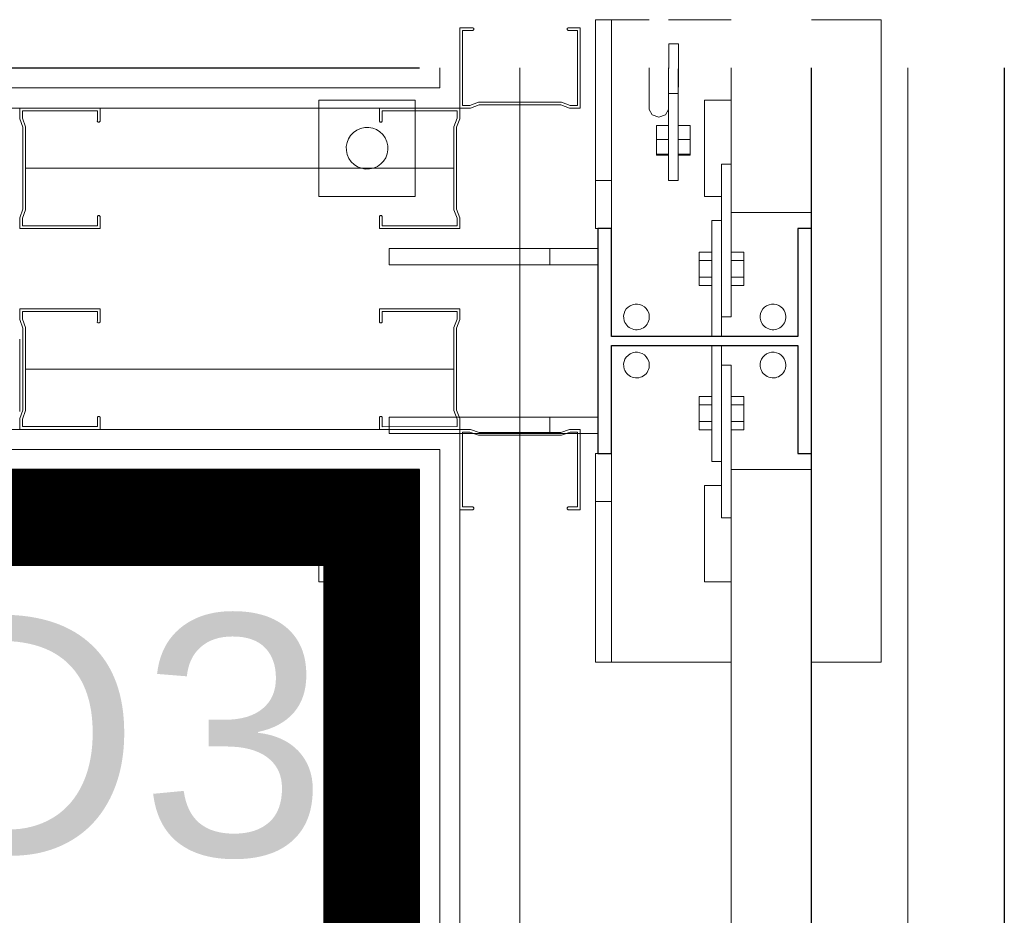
# Model space of a CAD drawing. Header units: millimetres. Extents: x -13532 to 2392, y -5241 to 5322.
# Tile 43 of 256: x -7575 to -7514, y -3862 to -3806. Entities that reach past the tile are written whole.
import ezdxf
from ezdxf.enums import TextEntityAlignment as Align

# ---------------------------------------------------------------- set-up
doc = ezdxf.new("R2010")
doc.units = ezdxf.units.MM
doc.linetypes.add('DGN_STYLE_2', pattern=[30.2, 18.12, -12.08])
for name, color, linetype, lineweight in [('_A_ROZWINIĘCIA_OPISY', 252, 'Continuous', 15), ('cz-gr', 122, 'Continuous', 30), ('GK - ŚRODEK - AGP1', 32, 'Continuous', 5), ('TS_INNE_OBIEKTY', 204, 'Continuous', 30)]:
    doc.layers.add(name, color=color, linetype=linetype, lineweight=lineweight)
for name, color, linetype, lineweight, true_color in [('batting - AGP1', 7, 'Continuous', 5, 0xadadad), ('daszed - 60x120', 7, 'Continuous', 9, 0x2cb34e), ('daszed - ściana z grafiką', 7, 'Continuous', 20, 0xc5a9ee), ('KONSTRUKCJA - CIE - AGP1', 7, 'Continuous', 5, 0xbfbfbf), ('Meble - AGP1', 7, 'Continuous', 15, 0x999999), ('OPISY - AGP1', 7, 'Continuous', 5, 0x000000), ('profil - AGP1', 7, 'Continuous', 5, 0x3f3f3f), ('WYMIARY - AGP1', 7, 'Continuous', 5, 0x716d5a), ('Wyposazenie Wew - Urzadzenia Sanitarne', 7, 'Continuous', 9, 0xa0a0a0), ('zigzag - AGP1', 7, 'Continuous', 9, 0xa5a5a5)]:
    doc.layers.add(name, color=color, linetype=linetype, lineweight=lineweight, true_color=true_color)
doc.styles.add('ROMANS15', font='simplex.shx', dxfattribs={"width": 0.9, "height": 15})
doc.styles.get("Standard").update_dxf_attribs({"font": 'arial.ttf'})
doc.linetypes.add('BATTING', pattern='A,0.0001,-0.1,[134,ltypeshp.shx,S=0.1,R=0,X=-0.1,Y=0],-0.2,[134,ltypeshp.shx,S=0.1,R=180,X=0.1,Y=0],-0.1', length=0.4001)
doc.linetypes.add('ZIGZAG', pattern='A,0.00254,-5.08,[131,ltypeshp.shx,S=5.08,R=0,X=-5.08,Y=0],-10.16,[131,ltypeshp.shx,S=5.08,R=180,X=5.08,Y=0],-5.08', length=20.32254)

# ---------------------------------------------------------------- blocks, each defined once
blk = doc.blocks.new('Niska ust KOLO bez barier')
at = {"layer": 'Meble - AGP1'}
blk.add_lwpolyline([(-20.099, 8.107), (-20.099, 3.608)], dxfattribs=at)
blk = doc.blocks.new('DFGFGSGSG')
at = {"layer": 'batting - AGP1', "linetype": 'BATTING', "ltscale": 8}
for points in [[(-5231.627, -4324.125), (-5231.627, -4905.513)], [(-5262.405, -4330.375), (-5235.743, -4330.375)], [(-5235.743, -4342.875), (-5262.405, -4342.874)]]:
    blk.add_lwpolyline(points, dxfattribs=at)
at = {"layer": 'cz-gr'}
for p, q in [((-5367.877, -4324.125), (-5237.877, -4324.125)), ((-5213.477, -4702.825), (-5213.477, -4324.125)), ((-5201.477, -4324.125), (-5201.477, -4691.125)), ((-5237.877, -4349.125), (-5450.779, -4349.125)), ((-5237.877, -4572.875), (-5237.877, -4349.125))]:
    blk.add_line(p, q, dxfattribs=at)
at = {"layer": 'daszed - 60x120', "linetype": 'DGN_STYLE_2', "const_width": 6}
blk.add_lwpolyline([(-5347.377, -4569.875), (-5447.779, -4569.875), (-5447.779, -4352.125), (-5237.877, -4352.125)], dxfattribs=at)
at = {"layer": 'daszed - ściana z grafiką', "linetype": 'DGN_STYLE_2', "const_width": 6}
blk.add_lwpolyline([(-5240.877, -4572.875), (-5240.877, -4349.125)], dxfattribs=at)
at = {"layer": 'GK - ŚRODEK - AGP1'}
for p, q in [((-5236.627, -4325.375), (-5236.627, -4324.125)), ((-5235.376, -4326.625), (-5235.376, -4324.125)), ((-5369.127, -4325.375), (-5236.627, -4325.375)), ((-5370.376, -4326.625), (-5235.376, -4326.625)), ((-5235.377, -4346.625), (-5453.279, -4346.625)), ((-5235.377, -4575.375), (-5235.377, -4346.625)), ((-5236.627, -4347.875), (-5452.029, -4347.875)), ((-5236.627, -4574.125), (-5236.627, -4347.875))]:
    blk.add_line(p, q, dxfattribs=at)
at = {"layer": 'KONSTRUKCJA - CIE - AGP1', "linetype": 'Continuous'}
for p, q in [((-5226.928, -4321.126), (-5226.928, -4334.125)), ((-5225.928, -4321.126), (-5226.928, -4321.126)), ((-5225.928, -4321.125), (-5223.583, -4321.125)), ((-5225.928, -4334.125), (-5225.928, -4321.126)), ((-5222.383, -4321.125), (-5218.477, -4321.125)), ((-5213.477, -4321.125), (-5209.144, -4321.125)), ((-5209.144, -4361.125), (-5209.144, -4321.125)), ((-5222.383, -4325.716), (-5222.366, -4322.632)), ((-5222.366, -4322.632), (-5221.766, -4322.634)), ((-5221.766, -4322.634), (-5221.783, -4325.719)), ((-5221.773, -4328.047), (-5221.766, -4322.634)), ((-5223.583, -4326.722), (-5223.583, -4324.125)), ((-5222.383, -4325.716), (-5222.383, -4324.125)), ((-5218.477, -4330.125), (-5218.477, -4324.125)), ((-5213.477, -4324.125), (-5213.477, -4333.125)), ((-5238.144, -4326.125), (-5244.144, -4326.125)), ((-5244.144, -4326.125), (-5244.144, -4332.125)), ((-5238.144, -4332.125), (-5238.144, -4326.125)), ((-5222.39, -4331.129), (-5222.383, -4325.716)), ((-5221.783, -4325.719), (-5222.383, -4325.716)), ((-5221.783, -4325.719), (-5221.79, -4331.131)), ((-5220.144, -4332.125), (-5220.144, -4326.125)), ((-5220.144, -4326.125), (-5218.477, -4326.125)), ((-5223.407, -4327.049), (-5223.583, -4326.722)), ((-5222.559, -4327.049), (-5222.384, -4326.723)), ((-5222.983, -4327.185), (-5223.407, -4327.049)), ((-5222.559, -4327.049), (-5222.983, -4327.185)), ((-5223.13, -4327.707), (-5222.385, -4327.707)), ((-5223.13, -4327.707), (-5223.13, -4328.58)), ((-5221.786, -4327.933), (-5221.78, -4327.933)), ((-5221.786, -4327.933), (-5221.78, -4327.933)), ((-5221.03, -4327.707), (-5221.78, -4327.707)), ((-5221.78, -4327.707), (-5221.78, -4328.58)), ((-5221.03, -4328.58), (-5221.03, -4327.707)), ((-5223.13, -4328.58), (-5222.386, -4328.58)), ((-5223.13, -4328.58), (-5223.13, -4329.505)), ((-5221.781, -4330.159), (-5221.773, -4328.047)), ((-5221.03, -4328.58), (-5221.78, -4328.58)), ((-5221.78, -4328.58), (-5221.78, -4329.505)), ((-5221.03, -4329.505), (-5221.03, -4328.58)), ((-5222.388, -4329.505), (-5223.13, -4329.505)), ((-5223.13, -4329.505), (-5223.13, -4329.557)), ((-5223.13, -4329.557), (-5222.388, -4329.557)), ((-5221.787, -4329.331), (-5221.78, -4329.331)), ((-5221.787, -4329.331), (-5221.78, -4329.331)), ((-5221.03, -4329.505), (-5221.78, -4329.505)), ((-5221.78, -4329.505), (-5221.78, -4329.557)), ((-5221.03, -4329.557), (-5221.78, -4329.557)), ((-5221.03, -4329.505), (-5221.03, -4329.557)), ((-5221.785, -4330.93), (-5221.781, -4330.159)), ((-5219.077, -4330.125), (-5219.077, -4339.626)), ((-5219.077, -4330.125), (-5218.477, -4330.125)), ((-5218.477, -4330.125), (-5218.477, -4339.626)), ((-5221.79, -4331.131), (-5221.785, -4330.93)), ((-5226.928, -4331.126), (-5225.928, -4331.126)), ((-5221.79, -4331.131), (-5222.39, -4331.129)), ((-5244.144, -4332.125), (-5238.144, -4332.125)), ((-5219.077, -4332.125), (-5220.144, -4332.125)), ((-5213.477, -4333.125), (-5218.477, -4333.125)), ((-5226.928, -4334.125), (-5226.777, -4334.125)), ((-5219.677, -4333.626), (-5219.677, -4340.826)), ((-5219.677, -4333.626), (-5219.077, -4333.626)), ((-5219.077, -4333.626), (-5219.077, -4340.826)), ((-5226.777, -4335.375), (-5239.777, -4335.375)), ((-5239.777, -4335.375), (-5239.777, -4336.375)), ((-5229.777, -4336.375), (-5229.777, -4335.375)), ((-5220.469, -4335.586), (-5219.677, -4335.586)), ((-5220.469, -4337.665), (-5220.469, -4335.586)), ((-5217.685, -4335.586), (-5218.477, -4335.586)), ((-5217.685, -4337.665), (-5217.685, -4335.586)), ((-5226.777, -4336.375), (-5239.777, -4336.375)), ((-5220.469, -4336.106), (-5219.677, -4336.106)), ((-5218.477, -4336.106), (-5217.685, -4336.106)), ((-5220.469, -4337.145), (-5219.677, -4337.145)), ((-5218.477, -4337.145), (-5217.685, -4337.145)), ((-5219.677, -4337.665), (-5220.469, -4337.665)), ((-5218.477, -4337.665), (-5217.685, -4337.665)), ((-5219.077, -4339.626), (-5218.477, -4339.626)), ((-5219.677, -4340.826), (-5219.077, -4340.826)), ((-5219.077, -4341.425), (-5219.677, -4341.425)), ((-5219.677, -4348.625), (-5219.677, -4341.425)), ((-5219.077, -4348.625), (-5219.077, -4341.425)), ((-5218.477, -4342.625), (-5219.077, -4342.625)), ((-5219.077, -4352.125), (-5219.077, -4342.625)), ((-5218.477, -4352.125), (-5218.477, -4342.625)), ((-5220.469, -4344.586), (-5219.677, -4344.586)), ((-5220.469, -4346.664), (-5220.469, -4344.586)), ((-5220.469, -4345.105), (-5219.677, -4345.105)), ((-5217.685, -4344.586), (-5218.477, -4344.586)), ((-5218.477, -4345.105), (-5217.685, -4345.105)), ((-5217.685, -4346.664), (-5217.685, -4344.586)), ((-5226.777, -4345.875), (-5239.777, -4345.875)), ((-5239.777, -4345.875), (-5239.777, -4346.875)), ((-5229.777, -4346.875), (-5229.777, -4345.875)), ((-5220.469, -4346.145), (-5219.677, -4346.145)), ((-5218.477, -4346.145), (-5217.685, -4346.145)), ((-5226.777, -4346.875), (-5239.777, -4346.875)), ((-5219.677, -4346.664), (-5220.469, -4346.664)), ((-5218.477, -4346.664), (-5217.685, -4346.664)), ((-5226.928, -4348.125), (-5226.777, -4348.125)), ((-5226.928, -4348.125), (-5226.928, -4361.125)), ((-5225.928, -4348.125), (-5225.928, -4361.125)), ((-5219.077, -4348.625), (-5219.677, -4348.625)), ((-5218.477, -4349.125), (-5213.477, -4349.125)), ((-5213.477, -4702.825), (-5213.477, -4349.125)), ((-5238.144, -4350.125), (-5244.144, -4350.125)), ((-5244.144, -4350.125), (-5244.144, -4356.125)), ((-5238.144, -4356.125), (-5238.144, -4350.125)), ((-5219.077, -4350.125), (-5220.144, -4350.125)), ((-5220.144, -4350.125), (-5220.144, -4356.125)), ((-5226.928, -4351.125), (-5225.928, -4351.125)), ((-5218.477, -4352.125), (-5219.077, -4352.125)), ((-5218.477, -4713.125), (-5218.477, -4352.125)), ((-5244.144, -4356.125), (-5238.144, -4356.125)), ((-5220.144, -4356.125), (-5218.477, -4356.125)), ((-5226.928, -4361.125), (-5225.928, -4361.125)), ((-5225.928, -4361.125), (-5218.477, -4361.125)), ((-5213.477, -4361.125), (-5209.144, -4361.125))]:
    blk.add_line(p, q, dxfattribs=at)
for centre, radius, start, end in [((-5241.144, -4329.125), 1.3, 108, 288), ((-5241.144, -4329.125), 1.3, 108, 288), ((-5241.144, -4329.125), 1.3, 288, 108), ((-5241.144, -4329.125), 1.3, 288, 108), ((-5224.377, -4339.625), 0.8, 18, 198), ((-5224.377, -4339.625), 0.8, 18, 198), ((-5215.877, -4339.625), 0.8, 18, 198), ((-5215.877, -4339.625), 0.8, 18, 198), ((-5224.377, -4339.625), 0.8, 198, 18), ((-5224.377, -4339.625), 0.8, 198, 18), ((-5215.877, -4339.625), 0.8, 198, 18), ((-5215.877, -4339.625), 0.8, 198, 18), ((-5224.377, -4342.625), 0.8, 18, 198), ((-5224.377, -4342.625), 0.8, 18, 198), ((-5215.877, -4342.625), 0.8, 18, 198), ((-5215.877, -4342.625), 0.8, 18, 198), ((-5224.377, -4342.625), 0.8, 198, 18), ((-5224.377, -4342.625), 0.8, 198, 18), ((-5215.877, -4342.625), 0.8, 198, 18), ((-5215.877, -4342.625), 0.8, 198, 18), ((-5241.144, -4353.125), 1.3, 108, 288), ((-5241.144, -4353.125), 1.3, 108, 288), ((-5241.144, -4353.125), 1.3, 288, 108), ((-5241.144, -4353.125), 1.3, 288, 108)]:
    blk.add_arc(centre, radius, start, end, dxfattribs=at)
at = {"layer": 'profil - AGP1', "ltscale": 5}
for points in [[(-5234.177, -4326.425), (-5234.71, -4326.625), (-5235.377, -4326.625), (-5235.376, -4321.625), (-5234.626, -4321.625), (-5234.556, -4321.624), (-5234.506, -4321.673), (-5234.506, -4321.743), (-5234.556, -4321.793), (-5234.626, -4321.792), (-5235.21, -4321.792), (-5235.21, -4326.458), (-5234.74, -4326.458), (-5234.207, -4326.258), (-5229.046, -4326.258), (-5228.513, -4326.458), (-5228.043, -4326.459), (-5228.043, -4321.792), (-5228.626, -4321.792), (-5228.684, -4321.746), (-5228.684, -4321.671), (-5228.626, -4321.625), (-5227.876, -4321.625), (-5227.877, -4326.625), (-5228.543, -4326.625), (-5229.077, -4326.425)], [(-5262.571, -4327.825), (-5262.771, -4327.292), (-5262.771, -4326.625), (-5257.771, -4326.625), (-5257.771, -4327.375), (-5257.77, -4327.446), (-5257.82, -4327.496), (-5257.89, -4327.496), (-5257.939, -4327.446), (-5257.938, -4327.375), (-5257.938, -4326.792), (-5262.605, -4326.792), (-5262.605, -4327.262), (-5262.405, -4327.795), (-5262.405, -4332.956), (-5262.605, -4333.489), (-5262.605, -4333.959), (-5257.938, -4333.959), (-5257.938, -4333.375), (-5257.892, -4333.317), (-5257.818, -4333.317), (-5257.771, -4333.375), (-5257.771, -4334.125), (-5262.771, -4334.125), (-5262.771, -4333.459), (-5262.571, -4332.925)], [(-5235.577, -4327.825), (-5235.377, -4327.292), (-5235.377, -4326.625), (-5240.377, -4326.625), (-5240.377, -4327.375), (-5240.378, -4327.446), (-5240.329, -4327.496), (-5240.258, -4327.496), (-5240.209, -4327.446), (-5240.21, -4327.375), (-5240.21, -4326.792), (-5235.544, -4326.792), (-5235.544, -4327.262), (-5235.744, -4327.795), (-5235.743, -4332.956), (-5235.543, -4333.489), (-5235.543, -4333.959), (-5240.21, -4333.959), (-5240.21, -4333.375), (-5240.256, -4333.318), (-5240.33, -4333.318), (-5240.377, -4333.375), (-5240.377, -4334.125), (-5235.377, -4334.125), (-5235.377, -4333.459), (-5235.577, -4332.925)], [(-5262.571, -4340.325), (-5262.771, -4339.792), (-5262.771, -4339.125), (-5257.771, -4339.125), (-5257.771, -4339.875), (-5257.77, -4339.945), (-5257.82, -4339.995), (-5257.89, -4339.995), (-5257.939, -4339.945), (-5257.938, -4339.875), (-5257.938, -4339.292), (-5262.605, -4339.292), (-5262.605, -4339.761), (-5262.405, -4340.295), (-5262.405, -4345.455), (-5262.605, -4345.989), (-5262.605, -4346.458), (-5257.938, -4346.458), (-5257.938, -4345.875), (-5257.892, -4345.817), (-5257.818, -4345.817), (-5257.772, -4345.875), (-5257.772, -4346.625), (-5262.772, -4346.625), (-5262.772, -4345.958), (-5262.572, -4345.425)], [(-5235.577, -4340.325), (-5235.377, -4339.792), (-5235.377, -4339.125), (-5240.377, -4339.125), (-5240.377, -4339.875), (-5240.378, -4339.945), (-5240.328, -4339.995), (-5240.258, -4339.995), (-5240.209, -4339.945), (-5240.21, -4339.875), (-5240.21, -4339.292), (-5235.543, -4339.292), (-5235.543, -4339.762), (-5235.743, -4340.295), (-5235.743, -4345.455), (-5235.543, -4345.989), (-5235.543, -4346.458), (-5240.21, -4346.459), (-5240.21, -4345.875), (-5240.256, -4345.817), (-5240.33, -4345.817), (-5240.377, -4345.875), (-5240.377, -4346.625), (-5235.377, -4346.625), (-5235.377, -4345.958), (-5235.577, -4345.425)], [(-5234.177, -4346.825), (-5234.71, -4346.625), (-5235.377, -4346.625), (-5235.376, -4351.625), (-5234.626, -4351.625), (-5234.556, -4351.626), (-5234.506, -4351.577), (-5234.506, -4351.507), (-5234.556, -4351.457), (-5234.626, -4351.458), (-5235.21, -4351.458), (-5235.21, -4346.792), (-5234.74, -4346.792), (-5234.207, -4346.992), (-5229.046, -4346.992), (-5228.513, -4346.791), (-5228.043, -4346.791), (-5228.043, -4351.458), (-5228.626, -4351.458), (-5228.684, -4351.504), (-5228.684, -4351.579), (-5228.626, -4351.625), (-5227.876, -4351.625), (-5227.877, -4346.625), (-5228.543, -4346.625), (-5229.077, -4346.825)]]:
    blk.add_lwpolyline(points, close=True, dxfattribs=at)
at = {"layer": 'TS_INNE_OBIEKTY', "linetype": 'Continuous'}
for p, q in [((-5225.927, -4334.125), (-5226.777, -4334.125)), ((-5226.777, -4334.125), (-5226.777, -4348.125)), ((-5225.927, -4340.85), (-5225.927, -4334.125)), ((-5213.477, -4334.125), (-5214.327, -4334.125)), ((-5214.327, -4334.125), (-5214.327, -4340.85)), ((-5213.477, -4348.125), (-5213.477, -4334.125)), ((-5214.327, -4340.85), (-5225.927, -4340.85)), ((-5225.927, -4348.125), (-5225.927, -4341.4)), ((-5225.927, -4341.4), (-5214.327, -4341.4)), ((-5214.327, -4341.4), (-5214.327, -4348.125)), ((-5226.777, -4348.125), (-5225.927, -4348.125)), ((-5214.327, -4348.125), (-5213.477, -4348.125))]:
    blk.add_line(p, q, dxfattribs=at)
at = {"layer": 'zigzag - AGP1', "linetype": 'ZIGZAG'}
blk.add_lwpolyline([(-5201.477, -4697.125), (-5207.477, -4697.125), (-5207.477, -4324.125)], dxfattribs=at)
at = {"layer": 'Wyposazenie Wew - Urzadzenia Sanitarne', "xscale": -1}
blk.add_blockref('Niska ust KOLO bez barier', (-5282.871, -4349.125), dxfattribs=at)
at = {"layer": '_A_ROZWINIĘCIA_OPISY', "color": 7}
blk.add_text('D3', height=15, dxfattribs=at).set_placement((-5270.392, -4373.166))
at = {"layer": 'OPISY - AGP1', "style": 'ROMANS15', "width": 0.7}
blk.add_attdef('DA2', text='', height=15, rotation=359.99945, dxfattribs=at).set_placement((-5340.594, -4956.792), align=Align.CENTER)

msp = doc.modelspace()

# ---------------------------------------------------------------- block references
at = {"layer": 'WYMIARY - AGP1'}
msp.add_blockref('DFGFGSGSG', (-2312.6913, 515.3198), dxfattribs=at)

doc.saveas('drawing.dxf')
